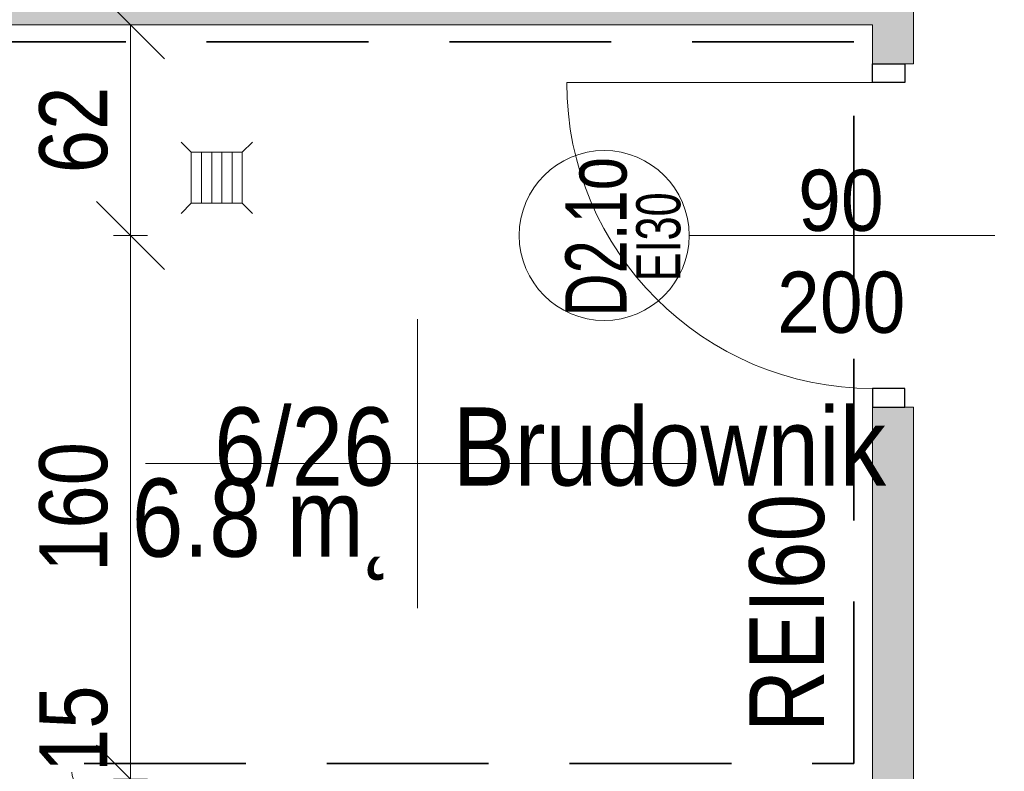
# Model space of a CAD drawing. Header units: centimetres. Extents: x -1631 to 21770, y -8842 to 3590.
# Tile 47 of 133: x 34 to 324, y 578 to 799. Entities that reach past the tile are written whole.
import ezdxf

# ---------------------------------------------------------------- set-up
doc = ezdxf.new("R2010")
doc.units = ezdxf.units.CM
doc.linetypes.add('Dash', pattern=[60, 30, -30])
doc.linetypes.add('Hidden', pattern=[71.4375, 47.625, -23.8125])
for name, color, linetype, lineweight in [('A-ANNO-DIMS', 211, 'Continuous', 13), ('A-ANNO-DIMS-100', 211, 'Continuous', 13), ('A-ANNO-NOTE', 131, 'Continuous', 9), ('A-AREA-IDEN', 2, 'Continuous', 13), ('A-DETL', 90, 'Continuous', 9), ('A-DETL-GENF', 92, 'Continuous', 9), ('A-DETL-MEDM', 33, 'Continuous', 13), ('A-DOOR', 31, 'Continuous', 13), ('A-WALL', 113, 'Continuous', 13), ('A-WALL-PATT', 111, 'Continuous', 13), ('G-ANNO-TEXT', 231, 'Continuous', 13), ('P-SANR-FIXT', 6, 'Continuous', 9)]:
    doc.layers.add(name, color=color, linetype=linetype, lineweight=lineweight)
doc.styles.add('Arial', font='arial.ttf', dxfattribs={"width": 0.9, "height": 18})
doc.styles.add('Arial Narrow', font='ARIALN.TTF', dxfattribs={"height": 22})
doc.styles.add('Arial Narrow_5', font='ARIALN.TTF', dxfattribs={"height": 20})
doc.styles.add('Arial_11', font='arial.ttf', dxfattribs={"width": 0.85, "height": 23})
doc.styles.add('Arial_2', font='arial.ttf', dxfattribs={"width": 0.7, "height": 13})
doc.styles.add('Arial_3', font='arial.ttf', dxfattribs={"width": 0.7, "height": 18})
doc.dimstyles.new('Diagonal_1_100__0__wewnętrzne', dxfattribs={"dimscale": 30.48, "dimtxt": 20.468619, "dimasz": 0.656168, "dimexe": 0.164042, "dimexo": 0.0625, "dimgap": 0.032808, "dimtad": 1, "dimdec": 0, "dimdsep": 46, "dimtxsty": 'Arial Narrow_5', "dimblk1": 'OBLIQUE', "dimblk2": 'OBLIQUE', "dimsah": 1, "dimcen": 0.09, "dimazin": 0, "dimtfac": 1, "dimtdec": 4, "dimtix": 1, "dimtmove": 0, "dimatfit": 3, "dimfxl": 0, "dimtvp": 1, "dimtolj": 1, "dimtzin": 0, "dimarcsym": 0})
doc.dimstyles.new('Diagonal_1_100__0__wewnętrzne_1', dxfattribs={"dimscale": 30.48, "dimtxt": 20.468619, "dimasz": 0.656168, "dimexe": 0.164042, "dimexo": 0.0625, "dimgap": 0.032808, "dimtad": 1, "dimdec": 0, "dimdsep": 46, "dimtxsty": 'Arial Narrow_5', "dimblk1": 'OBLIQUE', "dimblk2": 'OBLIQUE', "dimsah": 1, "dimcen": 0.09, "dimazin": 0, "dimtfac": 1, "dimtdec": 4, "dimtix": 1, "dimtmove": 1, "dimatfit": 3, "dimfxl": 0, "dimtvp": 1, "dimtolj": 1, "dimtzin": 0, "dimarcsym": 0})

# ---------------------------------------------------------------- blocks, each defined once
blk = doc.blocks.new('kratka ściekowa - kratka ściekowa-822328-6_piętro IV __13_80 m_ - stan projektowany')
at = {"layer": 'P-SANR-FIXT'}
for p, q in [((-10.5, 10.5), (-7.5, 7.5)), ((10.5, 10.5), (7.5, 7.5)), ((-7.5, 7.5), (-7.5, -7.5)), ((7.5, 7.5), (-7.5, 7.5)), ((-4.5, 7.5), (-4.5, -7.5)), ((-1.5, 7.5), (-1.5, -7.5)), ((1.5, 7.5), (1.5, -7.5)), ((4.5, 7.5), (4.5, -7.5)), ((7.5, -7.5), (7.5, 7.5)), ((-10.5, -10.5), (-7.5, -7.5)), ((-7.5, -7.5), (7.5, -7.5)), ((7.5, -7.5), (10.5, -10.5))]:
    blk.add_line(p, q, dxfattribs=at)
blk = doc.blocks.new('DRZWI 1S - automatyczna etykieta - Drzwi 90 _PPOŻ EI30 łazienkowe_-2486748-6_piętro IV __13_80 m_ - stan projektowany')
at = {"layer": 'A-DETL-GENF'}
for p, q in [((-50.5, 6), (-50.5, -3.5)), ((-45, 6), (-50.5, 6)), ((-45, -3.5), (-45, 6)), ((50.5, 6), (45, 6)), ((45, 6), (45, -3.5)), ((50.5, -3.5), (50.5, 6)), ((-50.5, -3.5), (-45, -3.5)), ((45, -3.5), (50.5, -3.5))]:
    blk.add_line(p, q, dxfattribs=at)
at = {"layer": 'A-DETL-MEDM', "lineweight": 25}
for p, q in [((-45, 6), (-50.5, 6)), ((-50.5, 6), (-50.5, -3.5)), ((-45, -3.5), (-45, 6)), ((45, -3.5), (45, 6)), ((45, 6), (50.5, 6)), ((50.5, 6), (50.5, -3.5)), ((-50.5, -3.5), (-45, -3.5)), ((50.5, -3.5), (45, -3.5))]:
    blk.add_line(p, q, dxfattribs=at)
at = {"layer": 'A-DOOR'}
blk.add_line((45, 6), (45, 96), dxfattribs=at)
blk.add_arc((45, 6), 90, 90, 180, dxfattribs=at)
blk = doc.blocks.new('DIMBLOCK163-6_piętro IV __13_80 m_ - stan projektowany')
at = {"layer": 'A-ANNO-DIMS-100', "transparency": 16777216}
for p, q in [((66.98, 575.33), (56.98, 585.33)), ((61.98, 575.33), (71.98, 575.33)), ((66.98, 575.33), (61.98, 575.33)), ((66.98, 560.33), (66.98, 575.33)), ((66.98, 575.33), (76.98, 565.33)), ((66.98, 560.33), (56.98, 570.33)), ((61.98, 560.33), (71.98, 560.33)), ((66.98, 560.33), (61.98, 560.33)), ((66.98, 560.33), (76.98, 550.33))]:
    blk.add_line(p, q, dxfattribs=at)
blk.add_ellipse((66.98, 577.44), major_axis=(17.24, 0), ratio=0.557371, start_param=3.141593, end_param=4.712389, dxfattribs=at)
at = {"layer": 'A-ANNO-DIMS-100', "color": 0, "transparency": 16777216, "insert": (40.13, 577.44), "char_height": 20, "width": 30.4105, "attachment_point": 1, "rotation": 90, "line_spacing_factor": 0.974696, "style": 'Arial Narrow_5'}
blk.add_mtext('15', dxfattribs=at)
blk = doc.blocks.new('_Oblique')
at = {"color": 0, "linetype": 'ByBlock', "lineweight": -2}
blk.add_line((-0.5, -0.5), (0.5, 0.5), dxfattribs=at)
blk = doc.blocks.new('DIMBLOCK164-6_piętro IV __13_80 m_ - stan projektowany')
at = {"layer": 'A-ANNO-DIMS-100', "transparency": 16777216}
for p, q in [((66.98, 735.33), (56.98, 745.33)), ((71.98, 735.33), (61.98, 735.33)), ((66.98, 575.33), (66.98, 735.33)), ((66.98, 735.33), (76.98, 725.33)), ((66.98, 735.33), (71.98, 735.33)), ((66.98, 575.33), (56.98, 585.33)), ((61.98, 575.33), (71.98, 575.33)), ((66.98, 575.33), (61.98, 575.33)), ((66.98, 575.33), (76.98, 565.33))]:
    blk.add_line(p, q, dxfattribs=at)
at = {"layer": 'A-ANNO-DIMS-100', "color": 0, "transparency": 16777216, "insert": (40.13, 636.32), "char_height": 20, "width": 45.6158, "attachment_point": 1, "rotation": 90, "line_spacing_factor": 0.974696, "style": 'Arial Narrow_5'}
blk.add_mtext('160', dxfattribs=at)
blk = doc.blocks.new('DIMBLOCK165-6_piętro IV __13_80 m_ - stan projektowany')
at = {"layer": 'A-ANNO-DIMS-100', "transparency": 16777216}
for p, q in [((66.98, 797.33), (56.98, 807.33)), ((61.98, 797.33), (71.98, 797.33)), ((66.98, 797.33), (61.98, 797.33)), ((66.98, 735.33), (66.98, 797.33)), ((66.98, 797.33), (76.98, 787.33)), ((66.98, 735.33), (56.98, 745.33)), ((71.98, 735.33), (61.98, 735.33)), ((66.98, 735.33), (76.98, 725.33)), ((66.98, 735.33), (71.98, 735.33))]:
    blk.add_line(p, q, dxfattribs=at)
at = {"layer": 'A-ANNO-DIMS-100', "color": 0, "transparency": 16777216, "insert": (40.13, 753.65), "char_height": 20, "width": 30.4105, "attachment_point": 1, "rotation": 90, "line_spacing_factor": 0.974696, "style": 'Arial Narrow_5'}
blk.add_mtext('62', dxfattribs=at)
blk = doc.blocks.new('METKA_POMIESZCZENIA2 - Rozbudowana krótka - bez ramki-2403173-6_piętro IV __13_80 m_ - stan projektowany')
at = {"layer": 'A-AREA-IDEN'}
for p, q in [((0, 0.425), (0, 0)), ((0.0976, 0), (-0.8, 0)), ((-0.8, 0), (0.8, 0)), ((0, 0), (0, -0.425))]:
    blk.add_line(p, q, dxfattribs=at)

msp = doc.modelspace()

# ---------------------------------------------------------------- hatches: boundary and pattern name
at = {"layer": 'A-WALL-PATT'}
msp.add_hatch(color=9, dxfattribs=at).paths.add_polyline_path([(297.38, 797.33), (297.38, 803.33), (-22.62, 803.33), (-22.62, 797.33), (285.38, 797.33)], flags=0)
h = msp.add_hatch(color=9, dxfattribs=at)
h.paths.add_polyline_path([(297.38, 122.33), (297.38, 359.83), (285.38, 359.83), (285.38, 122.33)], flags=0)
h.paths.add_polyline_path([(294.88, 460.83), (297.38, 460.83), (297.38, 466.83), (285.38, 466.83), (285.38, 460.83)], flags=0)
h.paths.add_polyline_path([(297.38, 567.83), (297.38, 684.83), (285.38, 684.83), (285.38, 567.83), (294.88, 567.83)], flags=0)
h.paths.add_polyline_path([(285.38, 785.83), (297.38, 785.83), (297.38, 797.33), (285.38, 797.33), (285.38, 788.28)], flags=0)

# ---------------------------------------------------------------- linework, layer by layer
at = {"layer": 'A-ANNO-NOTE', "lineweight": 13}
msp.add_line((321.38, 735.33), (231.38, 735.33), dxfattribs=at)
msp.add_line((321.38, 735.33), (231.38, 735.33), dxfattribs=at)
msp.add_circle((206.38, 735.33), 25, dxfattribs=at)
at = {"layer": 'A-DETL', "linetype": 'Hidden', "lineweight": 35}
for p, q in [((279.88, 792.33), (-18.11, 792.33)), ((279.88, 580), (279.88, 792.33)), ((-18.11, 580), (279.88, 580))]:
    msp.add_line(p, q, dxfattribs=at)
at = {"layer": 'A-DETL', "linetype": 'Dash', "lineweight": 25}
msp.add_open_spline([(412.84, 1006.95), (412.84, 497.96), (412.84, 435.33), (370.99, 410.92), (291.38, 409.33)], degree=3, knots=[0, 0, 0, 0, 6.781245, 8.866954, 8.866954, 8.866954, 8.866954], dxfattribs=at)
at = {"layer": 'A-WALL', "lineweight": 9}
for p, q in [((297.38, 785.83), (297.38, 1003.78)), ((-22.62, 797.33), (285.38, 797.33)), ((285.38, 797.33), (285.38, 785.83)), ((294.88, 785.83), (297.38, 785.83)), ((285.38, 684.83), (285.38, 575.33)), ((297.38, 684.83), (294.88, 684.83)), ((297.38, 567.83), (297.38, 684.83))]:
    msp.add_line(p, q, dxfattribs=at)

# ---------------------------------------------------------------- block references
at = {"layer": 'A-AREA-IDEN', "xscale": 99.99999999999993, "yscale": 99.99999999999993, "zscale": 99.99999999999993}
msp.add_blockref('METKA_POMIESZCZENIA2 - Rozbudowana krótka - bez ramki-2403173-6_piętro IV __13_80 m_ - stan projektowany', (151.41, 668.2), dxfattribs=at)
at = {"layer": 'A-DOOR', "rotation": 89.9999999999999}
msp.add_blockref('DRZWI 1S - automatyczna etykieta - Drzwi 90 _PPOŻ EI30 łazienkowe_-2486748-6_piętro IV __13_80 m_ - stan projektowany', (291.38, 735.33), dxfattribs=at)
at = {"layer": 'P-SANR-FIXT', "rotation": 180}
msp.add_blockref('kratka ściekowa - kratka ściekowa-822328-6_piętro IV __13_80 m_ - stan projektowany', (92.38, 752.33), dxfattribs=at)

# ---------------------------------------------------------------- texts
at = {"layer": 'A-ANNO-NOTE', "lineweight": 211, "attachment_point": 5, "rotation": 90, "line_spacing_factor": 0.936439}
for s, insert, char_height, width, style in [('\\pt88.90002,177.80004,266.70006,355.60008,444.49992,533.39994,622.29996,711.19998,800.1,889.00002,977.90004,1066.80006,1155.70008,1244.59992,1333.49994,1422.39996,1511.29998,1600.2,1689.10002,1778.00004,1866.90006,1955.80008,2044.69992,2133.59994,2222.49996,2311.39998,2400.3,2489.20002,2578.10004,2667.00006,2755.90008,2844.79992;D2.1o', (204.09, 734.93), 18, 46.76, 'Arial_3'), ('\\pt88.89998,177.79996,266.69994,355.60005,444.50003,533.40001,622.29999,711.19997,800.09995,889.00006,977.90004,1066.80002,1155.7,1244.59998,1333.49996,1422.39994,1511.30005,1600.20003,1689.10001,1777.99999,1866.89997,1955.79995,2044.70006,2133.60004,2222.50002,2311.4,2400.29998,2489.19996,2578.09994,2667.00005,2755.90003,2844.80001;EI30', (222.4, 734.93), 13, 26.39, 'Arial_2')]:
    msp.add_mtext(s, dxfattribs=dict(at, insert=insert, char_height=char_height, width=width, style=style))
at = {"layer": 'A-ANNO-NOTE', "lineweight": 211, "char_height": 18, "attachment_point": 5, "line_spacing_factor": 0.936439, "style": 'Arial'}
for s, insert, width in [('\\pt114.3,228.6,342.9,457.2,571.5,685.8,800.1,914.4,1028.7,1143,1257.3,1371.6,1485.9,1600.2,1714.5,1828.8,1943.1,2057.4,2171.7,2286,2400.3,2514.6,2628.9,2743.2,2857.5,2971.8,3086.1,3200.4,3314.7,3429,3543.3,3657.6;90', (276.05, 745.56), 25.65), ('\\pt114.3,228.6,342.9,457.2,571.5,685.8,800.1,914.4,1028.7,1143,1257.3,1371.6,1485.9,1600.2,1714.5,1828.8,1943.1,2057.4,2171.7,2286,2400.3,2514.6,2628.9,2743.2,2857.5,2971.8,3086.1,3200.4,3314.7,3429,3543.3,3657.6;200', (276.14, 715.56), 38.07), ('\\pt114.3,228.6,342.9,457.2,571.5,685.8,800.1,914.4,1028.7,1143,1257.3,1371.6,1485.9,1600.2,1714.5,1828.8,1943.1,2057.4,2171.7,2286,2400.3,2514.6,2628.9,2743.2,2857.5,2971.8,3086.1,3200.4,3314.7,3429,3543.3,3657.6;200', (276.14, 715.56), 38.07)]:
    msp.add_mtext(s, dxfattribs=dict(at, insert=insert, width=width))
at = {"layer": 'A-AREA-IDEN', "char_height": 23, "line_spacing_factor": 0.936439, "style": 'Arial_11'}
for s, insert, width, attachment_point in [('\\pt84.99995,169.9999,255.00008,340.00003,424.99998,509.99993,595.00011,680.00006,765.00001,849.99996,934.99991,1020.00009,1105.00004,1189.99999,1274.99994,1359.99989,1445.00007,1530.00002,1614.99997,1699.99992,1785.0001,1870.00005,1955,2039.99995,2124.9999,2210.00008,2295.00003,2379.99998,2464.99993,2550.00011,2635.00006,2720.00001;6/26', (144.75, 661.42), 52.87, 9), ('\\pt84.99995,169.9999,255.00008,340.00003,424.99998,509.99993,595.00011,680.00006,765.00001,849.99996,934.99991,1020.00009,1105.00004,1189.99999,1274.99994,1359.99989,1445.00007,1530.00002,1614.99997,1699.99992,1785.0001,1870.00005,1955,2039.99995,2124.9999,2210.00008,2295.00003,2379.99998,2464.99993,2550.00011,2635.00006,2720.00001;Brudownik', (161.83, 661.42), 125.97, 7), ('\\pt84.99995,169.9999,255.00008,340.00003,424.99998,509.99993,595.00011,680.00006,765.00001,849.99996,934.99991,1020.00009,1105.00004,1189.99999,1274.99994,1359.99989,1445.00007,1530.00002,1614.99997,1699.99992,1785.0001,1870.00005,1955,2039.99995,2124.9999,2210.00008,2295.00003,2379.99998,2464.99993,2550.00011,2635.00006,2720.00001;6.8 m˛', (144.75, 663.81), 76.5, 3)]:
    msp.add_mtext(s, dxfattribs=dict(at, insert=insert, width=width, attachment_point=attachment_point))
at = {"layer": 'G-ANNO-TEXT', "color": 1, "insert": (249.09, 659.29), "char_height": 22, "width": 69.488, "attachment_point": 3, "rotation": 90, "line_spacing_factor": 0.949189, "style": 'Arial Narrow'}
msp.add_mtext('\\pt127.00006,253.9999,380.99996,508.00002,635.00008,761.99992,888.99998,1016.00004,1143.0001,1269.99994,1397,1524.00006,1650.9999,1777.99996,1905.00002,2032.00008,2158.99992,2285.99998,2413.00004,2540.0001,2666.99994,2794,2921.00006,3047.9999,3174.99996,3302.00002,3429.00008,3555.99992,3682.99998,3810.00004,3937.0001,4063.99994;REI60', dxfattribs=at)

# ---------------------------------------------------------------- dimensions: what is measured, and where the dimension line sits
at = {"layer": 'A-ANNO-DIMS'}
for base, p1, p2, override, picture, middle in [((66.98, 797.33), (71.98, 735.33), (61.98, 797.33), {"dimpost": '<>', "dimfxl": 62.801274}, 'DIMBLOCK165-6_piętro IV __13_80 m_ - stan projektowany', (55.77, 766.33)), ((66.98, 735.33), (61.98, 575.33), (71.98, 735.33), {"dimpost": '<>', "dimfxl": 160.312195}, 'DIMBLOCK164-6_piętro IV __13_80 m_ - stan projektowany', (55.77, 655.33))]:
    dim = msp.add_linear_dim(base=base, p1=p1, p2=p2, angle=90, dimstyle='Diagonal_1_100__0__wewnętrzne', override=override, dxfattribs=at)
    dim.commit()
    dim.dimension.update_dxf_attribs({"geometry": picture, "text_midpoint": middle})
dim = msp.add_linear_dim(base=(66.98, 575.33), p1=(61.98, 560.33), p2=(61.98, 575.33), angle=90, dimstyle='Diagonal_1_100__0__wewnętrzne_1', override={"dimpost": '<>', "dimfxl": 15}, dxfattribs=at)
dim.commit()
dim.dimension.update_dxf_attribs({"geometry": 'DIMBLOCK163-6_piętro IV __13_80 m_ - stan projektowany', "text_midpoint": (53.47, 592.64), "dimtype": 160, "text_rotation": 90})

doc.saveas('drawing.dxf')
